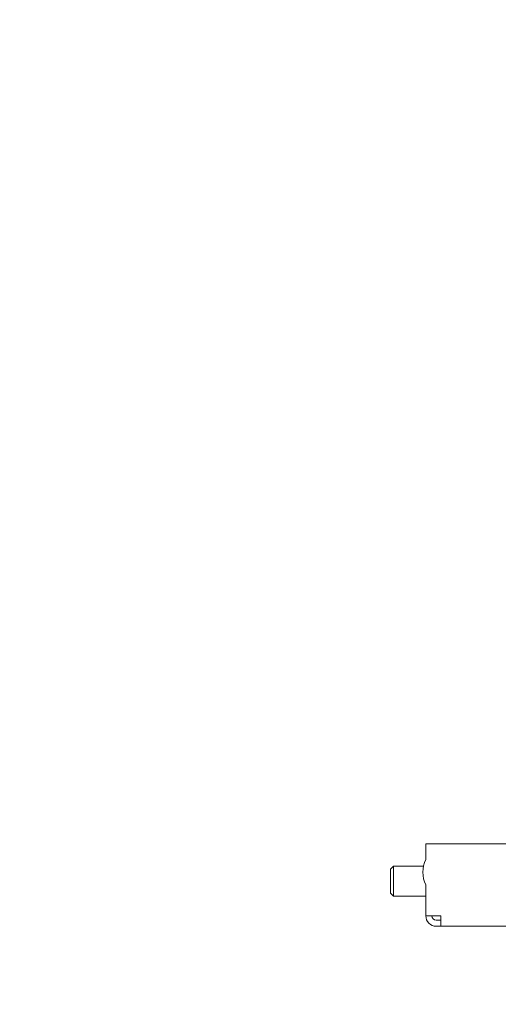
# Model space of a CAD drawing. Header units: millimetres. Extents: x 0 to 594, y 0 to 420.
# Tile 1 of 83: x 0 to 64, y 100 to 231. Entities that reach past the tile are written whole.
import ezdxf

# ---------------------------------------------------------------- set-up
doc = ezdxf.new("R2010")
doc.units = ezdxf.units.MM
doc.linetypes.add('K5LT_THIN', pattern=[0])
doc.layers.add('Системный слой', color=7, linetype='Continuous')

# ---------------------------------------------------------------- blocks, each defined once
blk = doc.blocks.new('U1')
at = {"layer": 'Системный слой', "color": 7, "linetype": 'K5LT_THIN', "lineweight": 18}
for p, q in [((54.17, 119.08), (54.17, 121.18)), ((54.17, 121.18), (223.37, 121.18)), ((49.47, 117.78), (49.87, 118.18)), ((49.87, 116.18), (49.87, 118.18)), ((49.87, 118.18), (53.85, 118.18)), ((49.47, 114.58), (49.47, 117.78)), ((49.87, 114.18), (49.87, 116.18)), ((54.17, 111.58), (54.17, 115.69)), ((49.47, 114.58), (49.87, 114.18)), ((49.87, 114.18), (54.17, 114.18)), ((56.17, 111.58), (54.17, 111.58)), ((56.17, 110.18), (56.17, 111.58)), ((55.57, 110.98), (56.17, 110.98)), ((55.57, 110.18), (56.17, 110.18)), ((56.17, 110.18), (221.37, 110.18))]:
    blk.add_line(p, q, dxfattribs=at)
for centre, radius, start, end in [((57.57, 117.38), 3.8, 153.4746, 206.5254), ((55.57, 111.58), 1.4, 180, 270), ((55.57, 111.58), 0.6, 180, 270)]:
    blk.add_arc(centre, radius, start, end, dxfattribs=at)

msp = doc.modelspace()

# ---------------------------------------------------------------- block references
at = {"layer": 'Системный слой'}
msp.add_blockref('U1', (0, 0), dxfattribs=at)

doc.saveas('drawing.dxf')
